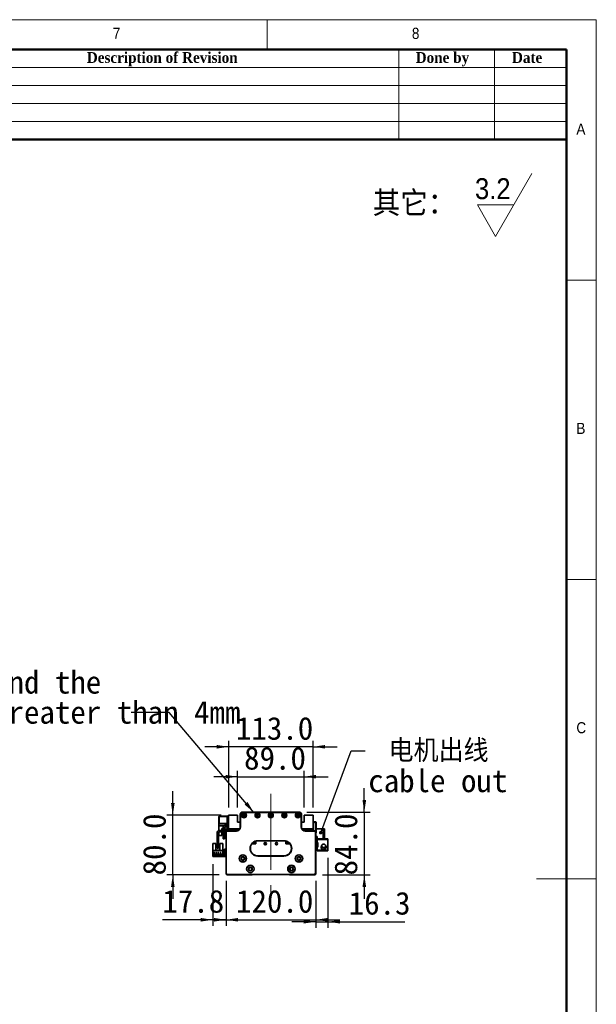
# Model space of a CAD drawing. Header units: millimetres. Extents: x 40 to 3320, y 40 to 2336.
# Tile 10 of 10: x 2549 to 3320, y 1020 to 2336. Entities that reach past the tile are written whole.
import ezdxf

# ---------------------------------------------------------------- set-up
doc = ezdxf.new("R2010")
doc.units = ezdxf.units.MM
doc.header["$LTSCALE"] = 8
doc.linetypes.add('CENTERX2', pattern=[20.32, 12.7, -2.54, 2.54, -2.54])
doc.layers.add('黑色实线', color=7, linetype='Continuous')
doc.styles.add('SLDTEXTSTYLE0', font='Gothic.ttf', dxfattribs={"width": 0.913, "bigfont": 'bigfont'})
doc.styles.add('SLDTEXTSTYLE1', font='Gothic.ttf', dxfattribs={"width": 0.913})
doc.styles.add('SLDTEXTSTYLE2', font='timesbd.ttf', dxfattribs={"width": 0.933})
doc.styles.add('SLDTEXTSTYLE8', font='txt')
doc.styles.add('SLDTEXTSTYLE9', font='txt', dxfattribs={"bigfont": 'bigfont'})
doc.dimstyles.new('SLDDIMSTYLE0', dxfattribs={"dimtxt": 30.4, "dimasz": 16, "dimexe": 0, "dimexo": 0.0625, "dimgap": 7.6, "dimtad": 2, "dimdec": 1, "dimrnd": 1e-09, "dimzin": 4, "dimdsep": 46, "dimtxsty": 'SLDTEXTSTYLE8', "dimsah": 1, "dimcen": 0.09, "dimadec": 0, "dimazin": 1, "dimtfac": 1, "dimtdec": 1, "dimtmove": 0, "dimatfit": 0, "dimfxl": 0, "dimfrac": 2, "dimtolj": 1, "dimtzin": 12, "dimarcsym": 0})
doc.dimstyles.new('SLDDIMSTYLE1', dxfattribs={"dimtxt": 30.4, "dimasz": 16, "dimexe": 0, "dimexo": 0.0625, "dimgap": 7.6, "dimtad": 2, "dimdec": 1, "dimrnd": 1e-09, "dimzin": 12, "dimdsep": 46, "dimtxsty": 'SLDTEXTSTYLE8', "dimsah": 1, "dimcen": 0.09, "dimadec": 0, "dimazin": 3, "dimtfac": 1, "dimtdec": 1, "dimtmove": 0, "dimatfit": 0, "dimfxl": 0, "dimfrac": 2, "dimtolj": 1, "dimtzin": 12, "dimarcsym": 0})
doc.dimstyles.new('SLDDIMSTYLE2', dxfattribs={"dimtxt": 0.18, "dimasz": 4.8, "dimexe": 0, "dimexo": 0.0625, "dimgap": 0, "dimtad": 0, "dimtih": 1, "dimtoh": 1, "dimdec": 0, "dimrnd": 1e-09, "dimzin": 0, "dimdsep": 46, "dimtxsty": 'Standard', "dimblk1": 'DOT', "dimblk2": 'DOT', "dimsah": 1, "dimcen": 0.09, "dimadec": 0, "dimazin": 0, "dimtfac": 4.8, "dimtdec": 0, "dimtofl": 0, "dimtmove": 0, "dimatfit": 3, "dimldrblk": 'DOT', "dimfxl": 0, "dimfrac": 2, "dimtolj": 1, "dimtzin": 0, "dimarcsym": 0})
doc.dimstyles.new('SLDDIMSTYLE3', dxfattribs={"dimtxt": 0.18, "dimasz": 16, "dimexe": 0, "dimexo": 0.0625, "dimgap": 0, "dimtad": 0, "dimtih": 1, "dimtoh": 1, "dimdec": 0, "dimrnd": 1e-09, "dimzin": 0, "dimdsep": 46, "dimtxsty": 'Standard', "dimsah": 1, "dimcen": 0.09, "dimadec": 0, "dimazin": 0, "dimtfac": 16, "dimtdec": 0, "dimtofl": 0, "dimtmove": 0, "dimatfit": 3, "dimfxl": 0, "dimfrac": 2, "dimtolj": 1, "dimtzin": 0, "dimarcsym": 0})

# ---------------------------------------------------------------- blocks, each defined once
blk = doc.blocks.new('SW_SFSYMBOL_0')
at = {"color": 0, "linetype": 'Continuous', "lineweight": 18}
for p, q in [((27.5, -42), (76, 42)), ((27.5, -42), (3.2, 0)), ((51.7, 0), (3.2, 0))]:
    blk.add_line(p, q, dxfattribs=at)
at = {"color": 0, "linetype": 'Continuous', "lineweight": 18, "insert": (0, 35.8), "char_height": 28, "attachment_point": 1, "style": 'SLDTEXTSTYLE1'}
blk.add_mtext('3.2', dxfattribs=at)
blk = doc.blocks.new('_D')
at = {"layer": '黑色实线'}
for p, q in [((2824.8, 1185.3), (2824.8, 1125.1)), ((2944.8, 1185.3), (2944.8, 1125.1)), ((2824.8, 1133.1), (2792.8, 1133.1)), ((2824.8, 1133.1), (2944.8, 1133.1)), ((2944.8, 1133.1), (2976.8, 1133.1))]:
    blk.add_line(p, q, dxfattribs=at)
for points in [[(2824.8, 1133.1), (2808.8, 1135.5), (2808.8, 1130.7)], [(2944.8, 1133.1), (2960.8, 1130.7), (2960.8, 1135.5)]]:
    blk.add_solid(points, dxfattribs=at)
at = {"layer": '黑色实线', "insert": (2838.1, 1173), "char_height": 30.4, "attachment_point": 1, "style": 'SLDTEXTSTYLE8'}
blk.add_mtext('120.0', dxfattribs=at)
blk = doc.blocks.new('_D_1')
at = {"layer": '黑色实线'}
for p, q in [((2807, 1207.5), (2807, 1125.1)), ((2824.8, 1185.3), (2824.8, 1125.1)), ((2807, 1133.1), (2739.6, 1133.1)), ((2807, 1133.1), (2824.8, 1133.1)), ((2824.8, 1133.1), (2856.8, 1133.1))]:
    blk.add_line(p, q, dxfattribs=at)
for points in [[(2807, 1133.1), (2791, 1135.5), (2791, 1130.7)], [(2824.8, 1133.1), (2840.8, 1130.7), (2840.8, 1135.5)]]:
    blk.add_solid(points, dxfattribs=at)
at = {"layer": '黑色实线', "insert": (2739.6, 1173), "char_height": 30.4, "attachment_point": 1, "style": 'SLDTEXTSTYLE8'}
blk.add_mtext('17.8', dxfattribs=at)
blk = doc.blocks.new('_D_2')
at = {"layer": '黑色实线'}
for p, q in [((2961.1, 1216.1), (2961.1, 1122.5)), ((2944.8, 1185.3), (2944.8, 1122.5)), ((2944.8, 1130.5), (2912.8, 1130.5)), ((2944.8, 1130.5), (2961.1, 1130.5)), ((2961.1, 1130.5), (3063.7, 1130.5))]:
    blk.add_line(p, q, dxfattribs=at)
for points in [[(2944.8, 1130.5), (2928.8, 1132.9), (2928.8, 1128.1)], [(2961.1, 1130.5), (2977.1, 1128.1), (2977.1, 1132.9)]]:
    blk.add_solid(points, dxfattribs=at)
at = {"layer": '黑色实线', "insert": (2988.8, 1170.4), "char_height": 30.4, "attachment_point": 1, "style": 'SLDTEXTSTYLE8'}
blk.add_mtext('16.3', dxfattribs=at)
blk = doc.blocks.new('_D_3')
at = {"layer": '黑色实线'}
for p, q in [((3009.7, 1277), (3009.7, 1309)), ((2932.9, 1277), (3017.7, 1277)), ((3009.7, 1277), (3009.7, 1193)), ((2953.9, 1193), (3017.7, 1193)), ((3009.7, 1193), (3009.7, 1161))]:
    blk.add_line(p, q, dxfattribs=at)
for points in [[(3009.7, 1277), (3012.1, 1293), (3007.3, 1293)], [(3009.7, 1193), (3007.3, 1177), (3012.1, 1177)]]:
    blk.add_solid(points, dxfattribs=at)
at = {"layer": '黑色实线', "insert": (2969.8, 1192.4), "char_height": 30.4, "attachment_point": 1, "rotation": 90, "style": 'SLDTEXTSTYLE8'}
blk.add_mtext('84.0', dxfattribs=at)
blk = doc.blocks.new('_D_4')
at = {"layer": '黑色实线'}
for p, q in [((2753.6, 1273), (2753.6, 1305)), ((2818.1, 1273), (2745.6, 1273)), ((2753.6, 1193), (2753.6, 1273)), ((2815.6, 1193), (2745.6, 1193)), ((2753.6, 1193), (2753.6, 1161))]:
    blk.add_line(p, q, dxfattribs=at)
for points in [[(2753.6, 1273), (2756, 1289), (2751.2, 1289)], [(2753.6, 1193), (2751.2, 1177), (2756, 1177)]]:
    blk.add_solid(points, dxfattribs=at)
at = {"layer": '黑色实线', "insert": (2713.7, 1192.4), "char_height": 30.4, "attachment_point": 1, "rotation": 90, "style": 'SLDTEXTSTYLE8'}
blk.add_mtext('80.0', dxfattribs=at)
blk = doc.blocks.new('_D_5')
at = {"layer": '黑色实线'}
for p, q in [((2840.3, 1283.1), (2840.3, 1332.3)), ((2929.3, 1283.1), (2929.3, 1332.3)), ((2840.3, 1324.3), (2808.3, 1324.3)), ((2840.3, 1324.3), (2929.3, 1324.3)), ((2929.3, 1324.3), (2961.3, 1324.3))]:
    blk.add_line(p, q, dxfattribs=at)
for points in [[(2840.3, 1324.3), (2824.3, 1326.7), (2824.3, 1321.9)], [(2929.3, 1324.3), (2945.3, 1321.9), (2945.3, 1326.7)]]:
    blk.add_solid(points, dxfattribs=at)
at = {"layer": '黑色实线', "insert": (2848.9, 1364.2), "char_height": 30.4, "attachment_point": 1, "style": 'SLDTEXTSTYLE8'}
blk.add_mtext('89.0', dxfattribs=at)
blk = doc.blocks.new('_D_6')
at = {"layer": '黑色实线'}
for p, q in [((2828.3, 1283.1), (2828.3, 1372.3)), ((2941.3, 1283.1), (2941.3, 1372.3)), ((2828.3, 1364.3), (2796.3, 1364.3)), ((2941.3, 1364.3), (2828.3, 1364.3)), ((2941.3, 1364.3), (2973.3, 1364.3))]:
    blk.add_line(p, q, dxfattribs=at)
for points in [[(2828.3, 1364.3), (2812.3, 1366.7), (2812.3, 1361.9)], [(2941.3, 1364.3), (2957.3, 1361.9), (2957.3, 1366.7)]]:
    blk.add_solid(points, dxfattribs=at)
at = {"layer": '黑色实线', "insert": (2838, 1404.1), "char_height": 30.4, "attachment_point": 1, "style": 'SLDTEXTSTYLE8'}
blk.add_mtext('113.0', dxfattribs=at)
blk = doc.blocks.new('SW_NOTE_3')
at = {"layer": '黑色实线', "color": 0, "char_height": 30.4, "attachment_point": 1}
for s, insert, style in [(' 电机出线', (4.1, 15.4), 'SLDTEXTSTYLE9'), ('cable out', (4.1, -24.8), 'SLDTEXTSTYLE8')]:
    blk.add_mtext(s, dxfattribs=dict(at, insert=insert, style=style))
blk = doc.blocks.new('_DOT')
at = {"color": 0, "linetype": 'ByBlock', "lineweight": -2}
blk.add_line((-0.5, 0), (-1, 0), dxfattribs=at)
at = {"color": 0, "linetype": 'ByBlock', "const_width": 0.5}
blk.add_lwpolyline([(-0.25, 0, 1), (0.25, 0, 1)], format="xyb", close=True, dxfattribs=at)
blk = doc.blocks.new('SW_NOTE_4')
at = {"layer": '黑色实线', "color": 0, "char_height": 30.4, "attachment_point": 1, "style": 'SLDTEXTSTYLE8'}
for s, insert in [('The distance between the load plate and the ', (-929.1, 55.8)), ('steel belt protection belt shall be greater than 4mm', (-929.1, 15.6))]:
    blk.add_mtext(s, dxfattribs=dict(at, insert=insert))

msp = doc.modelspace()

# ---------------------------------------------------------------- linework, layer by layer
at = {"color": 7, "linetype": 'Continuous', "lineweight": 18}
for p, q in [((3320, 2336), (40, 2336)), ((2880, 2296), (2880, 2336)), ((3320, 40), (3320, 2336)), ((80, 2296), (3280, 2296)), ((3056, 2296), (3056, 2176)), ((3184, 2296), (3184, 2176)), ((3280, 2296), (3280, 2176)), ((3280, 2296), (3280, 80)), ((2320, 2272), (3280, 2272)), ((2320, 2248), (3280, 2248)), ((2320, 2224), (3280, 2224)), ((2320, 2200), (3280, 2200)), ((3320, 1988), (3280, 1988)), ((3280, 1588), (3320, 1588)), ((3320, 1188), (3240, 1188))]:
    msp.add_line(p, q, dxfattribs=at)
at = {"color": 7, "linetype": 'Continuous', "lineweight": 50}
for p, q in [((3280, 2296), (80, 2296)), ((3280, 2296), (3280, 80)), ((3280, 2176), (2320, 2176))]:
    msp.add_line(p, q, dxfattribs=at)
at = {"color": 7, "linetype": 'Continuous', "lineweight": 35}
for p, q in [((2846.78, 1276.95), (2846.78, 1276.65)), ((2846.78, 1276.95), (2922.78, 1276.95)), ((2922.78, 1276.65), (2846.78, 1276.65)), ((2922.78, 1276.95), (2922.78, 1276.65)), ((2815.58, 1271.45), (2815.28, 1271.15)), ((2815.58, 1271.15), (2815.28, 1271.03)), ((2815.28, 1271.03), (2815.28, 1271.15)), ((2815.28, 1261.87), (2815.28, 1271.03)), ((2815.58, 1271.45), (2815.58, 1271.15)), ((2815.58, 1271.45), (2826.28, 1271.45)), ((2815.58, 1271.15), (2815.58, 1261.75)), ((2826.28, 1271.15), (2815.58, 1271.15)), ((2826.28, 1270.45), (2826.28, 1271.45)), ((2826.28, 1271.45), (2828.28, 1271.45)), ((2828.28, 1270.45), (2826.28, 1270.45)), ((2826.28, 1270.45), (2826.28, 1261.95)), ((2828.28, 1272.95), (2828.28, 1254.45)), ((2840.28, 1272.95), (2828.28, 1272.95)), ((2840.28, 1263.45), (2840.28, 1272.95)), ((2843.78, 1263.45), (2840.28, 1263.45)), ((2843.76, 1274.15), (2843.76, 1272.15)), ((2843.76, 1274.15), (2843.79, 1274.15)), ((2843.76, 1272.15), (2843.78, 1272.15)), ((2843.78, 1273.95), (2844.08, 1273.95)), ((2843.78, 1256.95), (2843.78, 1273.95)), ((2844.08, 1273.95), (2844.08, 1256.95)), ((2925.48, 1256.95), (2925.48, 1273.95)), ((2925.78, 1273.95), (2925.48, 1273.95)), ((2925.77, 1274.15), (2925.8, 1274.15)), ((2925.78, 1273.95), (2925.78, 1256.95)), ((2925.8, 1272.15), (2925.78, 1272.15)), ((2929.28, 1263.45), (2925.78, 1263.45)), ((2925.8, 1274.15), (2925.8, 1272.15)), ((2929.28, 1272.95), (2929.28, 1263.45)), ((2941.28, 1272.95), (2929.28, 1272.95)), ((2941.28, 1254.45), (2941.28, 1272.95)), ((2941.28, 1263.95), (2944.98, 1263.95)), ((2944.98, 1262.95), (2944.98, 1263.95)), ((2944.98, 1263.95), (2945.28, 1263.65)), ((2945.28, 1263.65), (2945.28, 1262.83)), ((2814.98, 1258.85), (2814.98, 1261.45)), ((2814.98, 1261.45), (2826.28, 1261.45)), ((2814.98, 1258.85), (2822.64, 1258.85)), ((2814.98, 1252.2), (2814.98, 1258.85)), ((2815.58, 1261.75), (2815.28, 1261.87)), ((2815.28, 1261.75), (2815.28, 1261.87)), ((2815.28, 1261.75), (2815.58, 1261.45)), ((2815.58, 1261.75), (2815.58, 1261.45)), ((2815.58, 1261.75), (2826.28, 1261.75)), ((2824.78, 1252.45), (2816.28, 1252.45)), ((2824.78, 1250.45), (2816.28, 1250.45)), ((2819.28, 1254.95), (2820.78, 1254.95)), ((2819.28, 1252.45), (2819.28, 1254.95)), ((2819.28, 1245.95), (2819.28, 1250.45)), ((2820.78, 1255.47), (2820.78, 1252.45)), ((2820.78, 1250.45), (2820.78, 1249.45)), ((2822.78, 1255.45), (2822.78, 1252.45)), ((2822.78, 1254.95), (2824.28, 1254.95)), ((2822.78, 1250.45), (2822.78, 1249.45)), ((2824.28, 1254.95), (2824.28, 1252.45)), ((2824.28, 1250.45), (2824.28, 1245.95)), ((2825.08, 1250.45), (2824.78, 1250.45)), ((2824.78, 1195.45), (2824.78, 1250.45)), ((2825.08, 1250.45), (2825.08, 1195.57)), ((2826.28, 1261.95), (2828.28, 1261.95)), ((2826.28, 1260.95), (2826.28, 1261.95)), ((2828.28, 1260.95), (2826.28, 1260.95)), ((2826.28, 1260.95), (2826.28, 1253.95)), ((2826.28, 1251.65), (2826.28, 1251.95)), ((2826.28, 1251.95), (2838.78, 1251.95)), ((2838.78, 1251.65), (2826.28, 1251.65)), ((2828.28, 1254.45), (2843.11, 1254.45)), ((2828.28, 1254.45), (2828.28, 1253.95)), ((2828.58, 1251.95), (2828.58, 1254.45)), ((2829.28, 1253.45), (2830.28, 1254.45)), ((2829.28, 1253.45), (2829.28, 1251.95)), ((2829.88, 1252.4), (2830.83, 1253.35)), ((2829.88, 1251.95), (2829.88, 1252.4)), ((2842.25, 1253.35), (2830.83, 1253.35)), ((2838.78, 1251.65), (2838.78, 1251.95)), ((2841.21, 1254.45), (2841.41, 1254.24)), ((2842.78, 1253.95), (2842.12, 1253.95)), ((2844.08, 1256.95), (2843.78, 1256.95)), ((2925.78, 1256.95), (2925.48, 1256.95)), ((2926.45, 1254.45), (2941.28, 1254.45)), ((2927.44, 1253.95), (2926.78, 1253.95)), ((2938.73, 1253.35), (2927.31, 1253.35)), ((2928.36, 1254.45), (2928.15, 1254.24)), ((2930.78, 1251.95), (2930.78, 1251.65)), ((2930.78, 1251.95), (2943.28, 1251.95)), ((2943.28, 1251.65), (2930.78, 1251.65)), ((2938.73, 1253.35), (2939.68, 1252.4)), ((2940.28, 1253.45), (2939.28, 1254.45)), ((2939.68, 1251.95), (2939.68, 1252.4)), ((2941.78, 1253.45), (2940.28, 1253.45)), ((2940.28, 1251.95), (2940.28, 1253.45)), ((2944.98, 1262.95), (2941.28, 1262.95)), ((2941.28, 1261.45), (2941.78, 1261.45)), ((2941.78, 1254.45), (2941.28, 1254.45)), ((2941.78, 1261.45), (2941.78, 1253.45)), ((2943.28, 1251.95), (2943.28, 1251.65)), ((2944.48, 1195.57), (2944.48, 1250.45)), ((2944.78, 1250.45), (2944.48, 1250.45)), ((2944.78, 1250.45), (2944.78, 1195.45)), ((2945.28, 1262.83), (2944.98, 1262.95)), ((2944.98, 1249.95), (2944.98, 1262.95)), ((2945.28, 1262.83), (2945.28, 1250.07)), ((2954.68, 1254.45), (2945.28, 1254.45)), ((2954.68, 1241.45), (2954.68, 1254.45)), ((2954.68, 1254.45), (2956.68, 1254.45)), ((2956.68, 1254.45), (2956.68, 1241.45)), ((2812.78, 1248.95), (2812.78, 1229.95)), ((2814.78, 1248.95), (2814.78, 1229.95)), ((2814.98, 1245.95), (2814.98, 1249.7)), ((2819.28, 1245.95), (2814.98, 1245.95)), ((2820.78, 1249.45), (2822.78, 1249.45)), ((2820.78, 1241.45), (2820.78, 1249.45)), ((2822.78, 1241.45), (2820.78, 1241.45)), ((2822.78, 1249.45), (2822.78, 1241.45)), ((2824.78, 1245.95), (2824.28, 1245.95)), ((2862.68, 1235.59), (2862.68, 1237.33)), ((2863.28, 1236.05), (2863.28, 1237.62)), ((2864.78, 1234.55), (2864.78, 1238.13)), ((2867.28, 1238.75), (2867.28, 1238.45)), ((2867.28, 1238.75), (2902.28, 1238.75)), ((2902.28, 1238.45), (2867.28, 1238.45)), ((2902.28, 1238.75), (2902.28, 1238.45)), ((2904.78, 1238.13), (2904.78, 1234.55)), ((2905.78, 1237.82), (2905.78, 1234.65)), ((2906.58, 1237.48), (2906.58, 1235.75)), ((2906.88, 1235.59), (2906.88, 1237.33)), ((2944.78, 1249.95), (2944.98, 1249.95)), ((2944.98, 1248.95), (2944.78, 1248.95)), ((2946.68, 1244.45), (2944.78, 1244.45)), ((2945.28, 1250.07), (2944.98, 1249.95)), ((2944.98, 1248.95), (2944.98, 1249.95)), ((2945.28, 1249.25), (2944.98, 1248.95)), ((2945.28, 1250.07), (2945.28, 1249.25)), ((2946.68, 1241.45), (2946.68, 1244.45)), ((2954.68, 1241.45), (2946.68, 1241.45)), ((2946.68, 1241.45), (2946.68, 1240.25)), ((2946.68, 1236.25), (2946.68, 1240.25)), ((2946.68, 1240.25), (2961.08, 1240.25)), ((2952.68, 1241.45), (2952.68, 1241.25)), ((2961.08, 1241.25), (2952.68, 1241.25)), ((2956.68, 1241.45), (2954.68, 1241.45)), ((2961.08, 1241.25), (2961.08, 1240.25)), ((2961.08, 1240.25), (2961.08, 1226.25)), ((2806.98, 1235.15), (2811.28, 1235.15)), ((2806.98, 1235.15), (2806.98, 1225.85)), ((2820.58, 1225.85), (2806.98, 1225.85)), ((2806.98, 1225.85), (2806.98, 1219.65)), ((2811.28, 1226.15), (2811.28, 1235.15)), ((2816.28, 1226.15), (2811.28, 1226.15)), ((2812.78, 1228.95), (2812.78, 1229.95)), ((2812.78, 1229.95), (2814.78, 1229.95)), ((2814.78, 1228.95), (2812.78, 1228.95)), ((2814.78, 1229.95), (2814.78, 1228.95)), ((2816.28, 1235.15), (2816.28, 1226.15)), ((2816.28, 1235.15), (2820.58, 1235.15)), ((2820.58, 1235.15), (2820.58, 1225.85)), ((2820.58, 1219.65), (2820.58, 1225.85)), ((2822.78, 1227.65), (2824.78, 1227.65)), ((2822.78, 1226.65), (2822.78, 1227.65)), ((2824.78, 1226.65), (2822.78, 1226.65)), ((2822.78, 1218.65), (2822.78, 1226.65)), ((2859.36, 1234.55), (2864.78, 1234.55)), ((2859.44, 1234.65), (2864.78, 1234.65)), ((2862.04, 1234.95), (2859.68, 1234.95)), ((2862.68, 1235.59), (2862.04, 1234.95)), ((2862.18, 1234.95), (2862.04, 1234.95)), ((2862.18, 1234.95), (2863.28, 1236.05)), ((2904.78, 1234.65), (2910.13, 1234.65)), ((2904.78, 1234.55), (2910.21, 1234.55)), ((2906.58, 1235.75), (2907.38, 1234.95)), ((2907.52, 1234.95), (2906.88, 1235.59)), ((2907.52, 1234.95), (2907.38, 1234.95)), ((2909.88, 1234.95), (2907.52, 1234.95)), ((2946.68, 1236.25), (2946.68, 1235.75)), ((2947.68, 1236.25), (2946.68, 1236.25)), ((2946.68, 1235.75), (2946.68, 1230.75)), ((2947.68, 1235.75), (2946.68, 1235.75)), ((2946.68, 1230.25), (2946.68, 1230.75)), ((2946.68, 1230.75), (2947.68, 1230.75)), ((2946.68, 1226.25), (2946.68, 1230.25)), ((2946.68, 1230.25), (2947.68, 1230.25)), ((2946.68, 1226.25), (2946.68, 1225.05)), ((2961.08, 1226.25), (2946.68, 1226.25)), ((2952.68, 1225.05), (2946.68, 1225.05)), ((2947.68, 1230.25), (2947.68, 1236.25)), ((2952.13, 1231.05), (2952.03, 1230.25)), ((2952.37, 1231.69), (2952.23, 1231.37)), ((2952.24, 1231.83), (2952.28, 1231.84)), ((2952.28, 1228.66), (2952.24, 1228.67)), ((2952.28, 1231.84), (2952.66, 1232.42)), ((2952.44, 1231.76), (2952.28, 1231.84)), ((2952.4, 1231.67), (2952.28, 1231.73)), ((2952.68, 1225.25), (2961.08, 1225.25)), ((2952.68, 1225.25), (2952.68, 1225.05)), ((2957.57, 1230.8), (2957.6, 1230.82)), ((2961.08, 1226.25), (2961.08, 1225.25)), ((2806.98, 1217.65), (2806.98, 1219.65)), ((2806.98, 1219.65), (2807.98, 1219.65)), ((2807.98, 1217.65), (2806.98, 1217.65)), ((2820.28, 1220.95), (2807.28, 1220.95)), ((2807.28, 1220.95), (2807.28, 1220.25)), ((2807.28, 1220.25), (2820.28, 1220.25)), ((2807.98, 1219.65), (2807.98, 1217.65)), ((2821.78, 1219.65), (2807.98, 1219.65)), ((2821.78, 1217.65), (2807.98, 1217.65)), ((2808.22, 1223.2), (2808.22, 1222.9)), ((2810.72, 1223.2), (2808.22, 1223.2)), ((2808.22, 1222.9), (2810.72, 1222.9)), ((2810.72, 1222.9), (2810.72, 1223.2)), ((2811.76, 1223.2), (2811.76, 1222.9)), ((2813.26, 1223.2), (2811.76, 1223.2)), ((2811.76, 1222.9), (2813.26, 1222.9)), ((2813.26, 1222.9), (2813.26, 1223.2)), ((2815.8, 1223.2), (2814.3, 1223.2)), ((2814.3, 1223.2), (2814.3, 1222.9)), ((2814.3, 1222.9), (2815.8, 1222.9)), ((2815.8, 1222.9), (2815.8, 1223.2)), ((2818.34, 1223.2), (2816.84, 1223.2)), ((2816.84, 1223.2), (2816.84, 1222.9)), ((2816.84, 1222.9), (2818.34, 1222.9)), ((2818.34, 1222.9), (2818.34, 1223.2)), ((2820.28, 1220.25), (2820.28, 1220.95)), ((2821.78, 1219.65), (2821.78, 1217.65)), ((2822.78, 1217.65), (2822.78, 1218.65)), ((2822.78, 1218.65), (2824.78, 1218.65)), ((2824.78, 1217.65), (2822.78, 1217.65)), ((2867.28, 1218.45), (2867.28, 1218.15)), ((2867.28, 1218.45), (2902.28, 1218.45)), ((2902.28, 1218.15), (2867.28, 1218.15)), ((2902.28, 1218.45), (2902.28, 1218.15)), ((2825.08, 1195.57), (2824.78, 1195.45)), ((2826.78, 1193.45), (2824.78, 1195.45)), ((2824.78, 1193.95), (2824.78, 1195.45)), ((2825.78, 1192.95), (2824.78, 1193.95)), ((2825.08, 1195.57), (2826.91, 1193.75)), ((2859.78, 1192.95), (2825.78, 1192.95)), ((2826.91, 1193.75), (2826.78, 1193.45)), ((2942.78, 1193.45), (2826.78, 1193.45)), ((2826.91, 1193.75), (2942.66, 1193.75)), ((2859.78, 1192.95), (2860.28, 1193.45)), ((2909.78, 1192.95), (2909.28, 1193.45)), ((2943.78, 1192.95), (2909.78, 1192.95)), ((2942.66, 1193.75), (2944.48, 1195.57)), ((2942.66, 1193.75), (2942.78, 1193.45)), ((2944.78, 1195.45), (2942.78, 1193.45)), ((2943.78, 1192.95), (2944.78, 1193.95)), ((2944.48, 1195.57), (2944.78, 1195.45)), ((2944.78, 1193.95), (2944.78, 1195.45))]:
    msp.add_line(p, q, dxfattribs=at)
at = {"color": 7, "linetype": 'Continuous', "lineweight": 35, "flags": 128}
msp.add_lwpolyline([(2821.78, 1217.65), (2822.37, 1217.71), (2822.78, 1217.82)], dxfattribs=at)
at = {"color": 7, "linetype": 'Continuous', "lineweight": 35}
for centre, radius in [((2848.78, 1272.7), 3.25), ((2848.78, 1272.7), 3), ((2848.78, 1272.7), 1.6), ((2848.78, 1272.7), 1.25), ((2866.78, 1272.7), 3.25), ((2866.78, 1272.7), 3), ((2866.78, 1272.7), 1.6), ((2866.78, 1272.7), 1.25), ((2884.78, 1272.7), 3.25), ((2884.78, 1272.7), 3), ((2884.78, 1272.7), 1.6), ((2884.78, 1272.7), 1.25), ((2902.78, 1272.7), 3.25), ((2902.78, 1272.7), 3), ((2902.78, 1272.7), 1.6), ((2902.78, 1272.7), 1.25), ((2920.78, 1272.7), 3.25), ((2920.78, 1272.7), 3), ((2920.78, 1272.7), 1.6), ((2920.78, 1272.7), 1.25), ((2877.28, 1234.65), 1.53), ((2877.28, 1234.65), 1.25), ((2892.28, 1234.65), 1.53), ((2892.28, 1234.65), 1.25), ((2847.28, 1214.98), 5.02), ((2847.28, 1214.98), 5), ((2847.28, 1214.98), 2.65), ((2847.28, 1214.98), 2.1), ((2922.28, 1214.98), 5.02), ((2922.28, 1214.98), 5), ((2922.28, 1214.98), 2.65), ((2922.28, 1214.98), 2.1), ((2857.28, 1200.98), 5.03), ((2857.28, 1200.98), 5), ((2857.28, 1200.98), 2.65), ((2857.28, 1200.98), 2.1), ((2912.28, 1200.98), 5.03), ((2912.28, 1200.98), 5), ((2912.28, 1200.98), 2.65), ((2912.28, 1200.98), 2.1)]:
    msp.add_circle(centre, radius, dxfattribs=at)
for centre, radius, start, end in [((2846.78, 1273.95), 3, 90, 180), ((2846.78, 1273.95), 2.7, 90, 180), ((2922.78, 1273.95), 3, 0, 90), ((2922.78, 1273.95), 2.7, 0, 90), ((2816.28, 1248.95), 3.5, 90, 180), ((2816.28, 1248.95), 1.5, 90, 180), ((2824.78, 1255.47), 4, 94.78019, 180), ((2824.78, 1255.45), 2, 94.78019, 180), ((2824.28, 1261.45), 2, 274.78019, 0), ((2824.28, 1261.43), 4, 274.78019, 300), ((2824.78, 1253.95), 1.5, 270, 0), ((2826.28, 1250.45), 1.5, 90, 180), ((2826.28, 1250.45), 1.2, 90, 180), ((2824.78, 1253.95), 3.5, 325.1501, 0), ((2838.78, 1256.95), 5.3, 270, 0), ((2838.78, 1256.95), 5, 270, 0), ((2842.12, 1254.95), 1, 224.99989, 270), ((2930.78, 1256.95), 5.3, 180, 270), ((2930.78, 1256.95), 5, 180, 270), ((2927.44, 1254.95), 1, 270, 315.00006), ((2943.28, 1250.45), 1.5, 0, 90), ((2943.28, 1250.45), 1.2, 0, 90), ((2867.28, 1228.45), 10.3, 90, 270), ((2867.28, 1228.45), 10, 90, 270), ((2902.28, 1228.45), 10.3, 270, 90), ((2902.28, 1228.45), 10, 270, 90), ((2955.28, 1230.25), 3.4, 207.88541, 44.31348), ((2955.28, 1230.25), 3.45, 237.57421, 0), ((2955.28, 1230.25), 2.5, 274.06825, 11.05475), ((2955.28, 1230.25), 2.6, 277.27427, 10.90897), ((2955.28, 1230.25), 3.45, 0, 47.89891), ((2821.78, 1220.65), 1, 270, 0)]:
    msp.add_arc(centre, radius, start, end, dxfattribs=at)
for points, knots in [([(2953.11, 1233.18), (2952.93, 1232.82), (2952.59, 1232.16), (2952.13, 1231.1), (2951.91, 1230.28), (2951.86, 1229.61), (2951.96, 1229.05), (2952.19, 1228.45), (2952.64, 1227.85), (2953.32, 1227.41), (2954.05, 1227.18), (2954.81, 1227.17), (2955.52, 1227.41), (2955.7, 1227.53), (2955.65, 1227.56), (2955.63, 1227.58)], [0, 0, 0, 0, 0.1800946, 0.3300029, 0.4496493, 0.5397446, 0.5746227, 0.6053197, 0.6784011, 0.7214023, 0.7619842, 0.8291549, 0.8886633, 0.9606033, 1, 1, 1, 1]), ([(2956.67, 1234.01), (2956.92, 1233.78), (2957.42, 1233.32), (2957.82, 1232.41), (2957.86, 1231.49), (2957.58, 1230.69), (2957.07, 1230.08), (2956.38, 1229.67), (2955.57, 1229.5), (2954.73, 1229.61), (2953.96, 1229.98), (2953.33, 1230.58), (2952.94, 1231.34), (2952.86, 1232.19), (2952.96, 1232.95), (2953.31, 1233.54), (2953.84, 1233.96), (2954.57, 1234.2), (2955.32, 1234.28), (2955.86, 1234.31), (2956.12, 1234.29), (2956.2, 1234.3), (2956.23, 1234.29), (2956.3, 1234.26), (2956.46, 1234.17), (2956.59, 1234.07), (2956.67, 1234.01)], [0, 0, 0, 0, 0.0648175, 0.1297785, 0.1897329, 0.2426197, 0.2944152, 0.3462435, 0.3987238, 0.4522001, 0.5066014, 0.5614524, 0.6160512, 0.6697734, 0.7270708, 0.7653762, 0.8036918, 0.8589091, 0.9142292, 0.9495542, 0.964002, 0.9648511, 0.965759, 0.9687104, 0.9805285, 1, 1, 1, 1]), ([(2957.51, 1229.11), (2957.61, 1229.36), (2957.8, 1229.82), (2957.85, 1230.33), (2957.76, 1230.64), (2957.73, 1230.73)], [0, 0, 0, 0, 0.43595688, 0.82676894, 1, 1, 1, 1])]:
    msp.add_open_spline(points, degree=3, knots=knots, dxfattribs=at)
at = {"layer": '黑色实线', "linetype": 'CENTERX2', "lineweight": 18}
msp.add_line((2884.78, 1301.25), (2884.78, 1144.65), dxfattribs=at)

# ---------------------------------------------------------------- block references
at = {"color": 7, "linetype": 'Continuous', "lineweight": 18}
msp.add_blockref('SW_SFSYMBOL_0', (3157.74, 2088.37), dxfattribs=at)
at = {"layer": '黑色实线'}
for name, p in [('SW_NOTE_4', (2697.76, 1409.99)), ('SW_NOTE_3', (3010.9, 1358.84))]:
    msp.add_blockref(name, p, dxfattribs=at)

# ---------------------------------------------------------------- texts
at = {"color": 7, "linetype": 'Continuous', "lineweight": 0}
for s, insert, char_height, attachment_point, style in [('7', (2673.33, 2325.17), 14.82, 1, 'SLDTEXTSTYLE1'), ('8', (3073.33, 2325.17), 14.82, 1, 'SLDTEXTSTYLE1'), ('Description of Revision', (2739.45, 2292.69), 14.4, 2, 'SLDTEXTSTYLE2'), ('Done by', (3114.15, 2292.69), 14.4, 2, 'SLDTEXTSTYLE2'), ('Date', (3227.42, 2292.69), 14.4, 2, 'SLDTEXTSTYLE2'), ('A', (3293.33, 2197.17), 14.82, 1, 'SLDTEXTSTYLE1'), ('B', (3293.33, 1797.17), 14.82, 1, 'SLDTEXTSTYLE1'), ('C', (3293.33, 1397.17), 14.82, 1, 'SLDTEXTSTYLE1')]:
    msp.add_mtext(s, dxfattribs=dict(at, insert=insert, char_height=char_height, attachment_point=attachment_point, style=style))
at = {"color": 7, "linetype": 'Continuous', "lineweight": 18, "insert": (3020.93, 2106.38), "char_height": 29.633, "attachment_point": 1, "style": 'SLDTEXTSTYLE0'}
msp.add_mtext('其它：', dxfattribs=at)

# ---------------------------------------------------------------- dimensions: what is measured, and where the dimension line sits
at = {"layer": '黑色实线'}
for base, p1, p2, dimstyle, picture, middle in [((2828.28, 1364.26), (2941.28, 1272.95), (2828.28, 1272.95), 'SLDDIMSTYLE0', '_D_6', (2886.4, 1364.26)), ((2929.28, 1324.34), (2840.28, 1272.95), (2929.28, 1272.95), 'SLDDIMSTYLE0', '_D_5', (2886.4, 1324.34)), ((2961.08, 1130.5), (2944.78, 1195.45), (2961.08, 1226.25), 'SLDDIMSTYLE1', '_D_2', (3026.25, 1130.5)), ((2824.78, 1133.1), (2806.98, 1217.65), (2824.78, 1195.45), 'SLDDIMSTYLE1', '_D_1', (2777.07, 1133.1)), ((2944.78, 1133.1), (2824.78, 1195.45), (2944.78, 1195.45), 'SLDDIMSTYLE0', '_D', (2886.49, 1133.1))]:
    dim = msp.add_linear_dim(base=base, p1=p1, p2=p2, dimstyle=dimstyle, dxfattribs=at)
    dim.commit()
    dim.dimension.update_dxf_attribs({"geometry": picture, "text_midpoint": middle, "dimtype": 160})
for base, p1, p2, picture, middle in [((2753.61, 1272.95), (2825.78, 1192.95), (2828.28, 1272.95), '_D_4', (2753.61, 1229.82)), ((3009.68, 1192.95), (2922.78, 1276.95), (2943.78, 1192.95), '_D_3', (3009.68, 1229.82))]:
    dim = msp.add_linear_dim(base=base, p1=p1, p2=p2, angle=90, dimstyle='SLDDIMSTYLE0', dxfattribs=at)
    dim.commit()
    dim.dimension.update_dxf_attribs({"geometry": picture, "text_midpoint": middle, "dimtype": 160})

# ---------------------------------------------------------------- leaders
for points, dimstyle in [([(2861.87, 1276.65), (2748.56, 1409.99), (2697.76, 1409.99)], 'SLDDIMSTYLE3'), ([(2951.43, 1249.46), (2992.15, 1358.84), (3010.9, 1358.84)], 'SLDDIMSTYLE2')]:
    msp.add_leader(points, dimstyle=dimstyle, dxfattribs=at)

doc.saveas('drawing.dxf')
